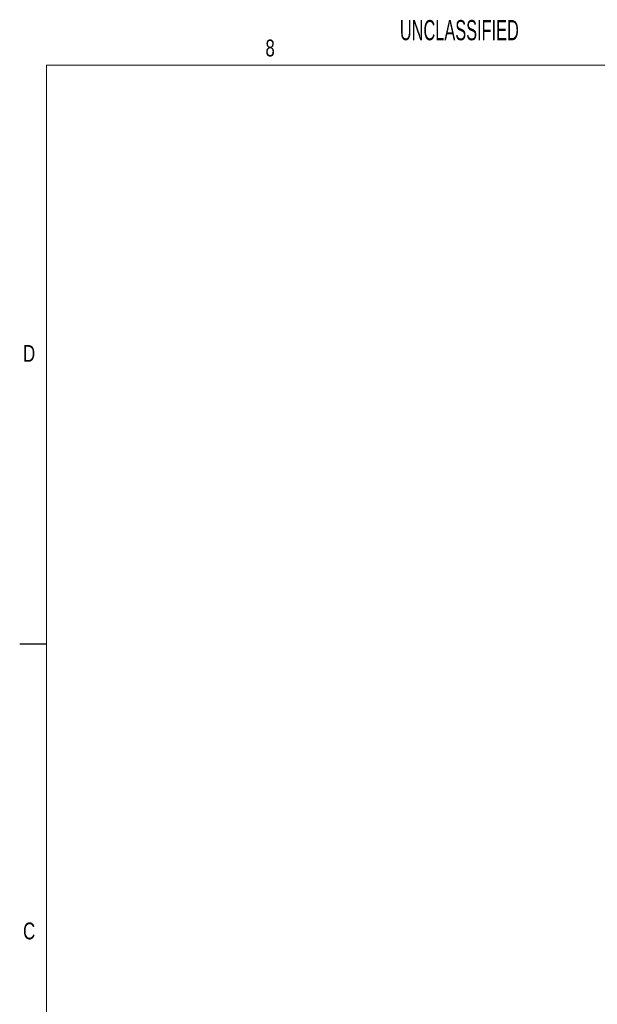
# Paper-space layout 'Sheet2' of a CAD drawing. Header units: inches. Extents: x 1 to 35, y 0.9 to 23.2.
# Tile 16 of 31: x 1 to 6.4, y 14 to 23.2. Entities that reach past the tile are written whole.
import ezdxf

# ---------------------------------------------------------------- set-up
doc = ezdxf.new("R2010")
doc.units = ezdxf.units.IN
doc.header["$MEASUREMENT"] = 0
doc.layers.add('FORMAT__AUTO_FILL_TEXT', color=7, linetype='Continuous')
doc.layers.add('FORMAT__ITEMS', color=7, linetype='Continuous')
doc.styles.add('SLDTEXTSTYLE0', font='TXT', dxfattribs={"width": 0.75})
doc.styles.add('SLDTEXTSTYLE1', font='TXT', dxfattribs={"width": 0.605})

psp = doc.layouts.new('Sheet2')

# ---------------------------------------------------------------- linework, layer by layer
at = {"layer": 'FORMAT__ITEMS', "lineweight": 15}
for p, q in [((1.25, 22.75), (1.25, 17.375)), ((5.4375, 22.75), (1.25, 22.75)), ((9.625, 22.75), (5.4375, 22.75)), ((1.25, 17.375), (1.25, 12))]:
    psp.add_line(p, q, dxfattribs=at)
at = {"layer": 'FORMAT__ITEMS'}
psp.add_line((1.25, 17.375), (1, 17.375), dxfattribs=at)

# ---------------------------------------------------------------- texts
at = {"layer": 'FORMAT__AUTO_FILL_TEXT', "insert": (4.5291, 23.1692), "char_height": 0.1875, "attachment_point": 1, "style": 'SLDTEXTSTYLE1'}
psp.add_mtext('UNCLASSIFIED', dxfattribs=at)
at = {"layer": 'FORMAT__ITEMS', "char_height": 0.1562, "attachment_point": 1, "style": 'SLDTEXTSTYLE0'}
for s, insert in [('8', (3.2812, 22.9881)), ('D', (1.0311, 20.1531)), ('C', (1.0311, 14.7923))]:
    psp.add_mtext(s, dxfattribs=dict(at, insert=insert))

doc.saveas('drawing.dxf')
